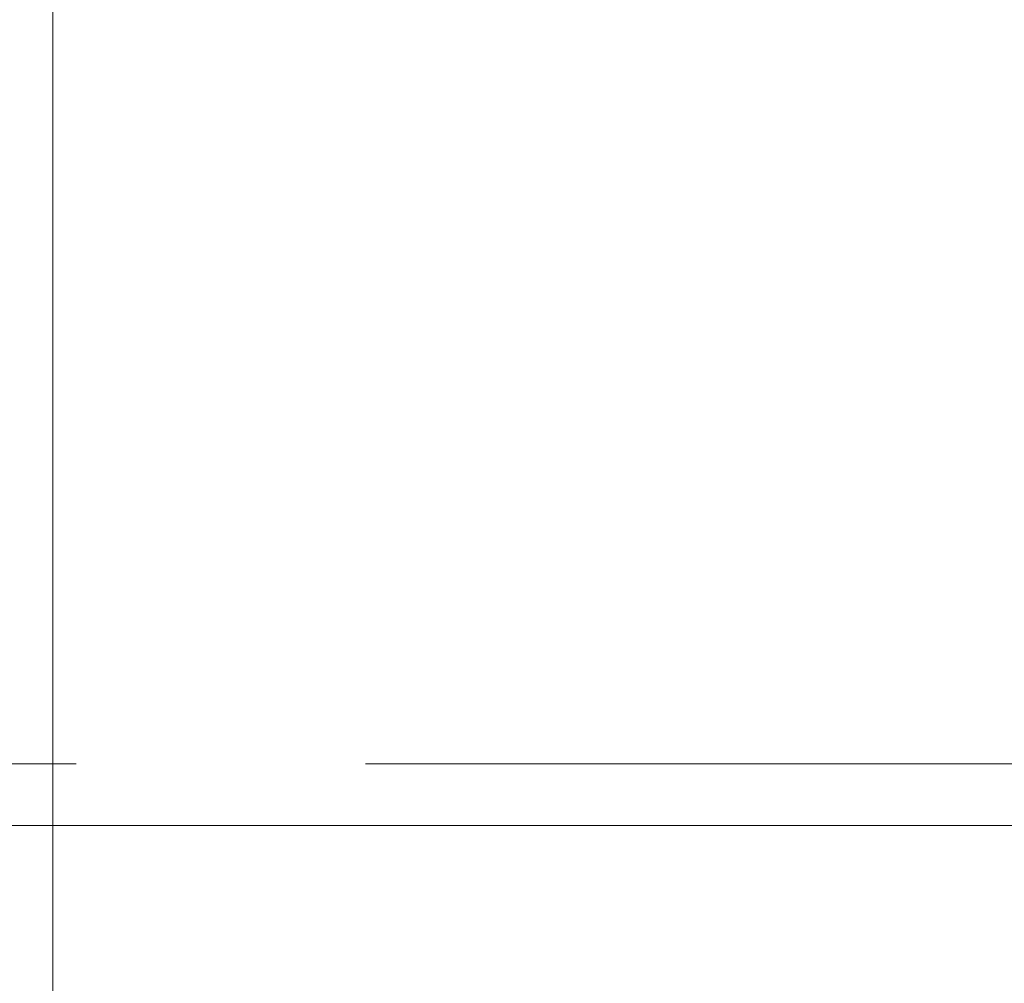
# Paper-space layout 'Layout1' of a CAD drawing. Extents: x -2 to 1033, y -36 to 596.
# Tile 87 of 181: x 698.28 to 700.84, y 456.75 to 459.25. Entities that reach past the tile are written whole.
import ezdxf

# ---------------------------------------------------------------- set-up
doc = ezdxf.new("R2010")
doc.units = 0
doc.linetypes.add('ACAD_ISO02W100', pattern=[15, 12, -3])
doc.linetypes.add('ACAD_ISO04W100', pattern=[30.5, 24, -3, 0.5, -3])
doc.layers.add('SS_1.ET-HALA_TaO-JD-LAVKA-ZEBRIK', color=9, linetype='CONTINUOUS', lineweight=13)

psp = doc.layouts.get("Layout1")

# ---------------------------------------------------------------- linework, layer by layer
at = {"layer": 'SS_1.ET-HALA_TaO-JD-LAVKA-ZEBRIK', "color": 5, "linetype": 'Continuous', "ltscale": 0.25}
for p, q in [((698.3704, 452.1604), (698.3704, 498.1604)), ((706.3704, 457.1604), (698.3704, 457.1604))]:
    psp.add_line(p, q, dxfattribs=at)
at = {"layer": 'SS_1.ET-HALA_TaO-JD-LAVKA-ZEBRIK', "color": 9, "linetype": 'ACAD_ISO04W100', "ltscale": 0.25}
psp.add_line((698.3704, 452.1604), (698.3704, 498.1604), dxfattribs=at)
at = {"layer": 'SS_1.ET-HALA_TaO-JD-LAVKA-ZEBRIK', "color": 9, "linetype": 'ACAD_ISO02W100', "ltscale": 0.25}
for p, q in [((695.4304, 457.3204), (718.6704, 457.3204)), ((698.3704, 457.1604), (696.9704, 457.1604))]:
    psp.add_line(p, q, dxfattribs=at)

doc.saveas('drawing.dxf')
